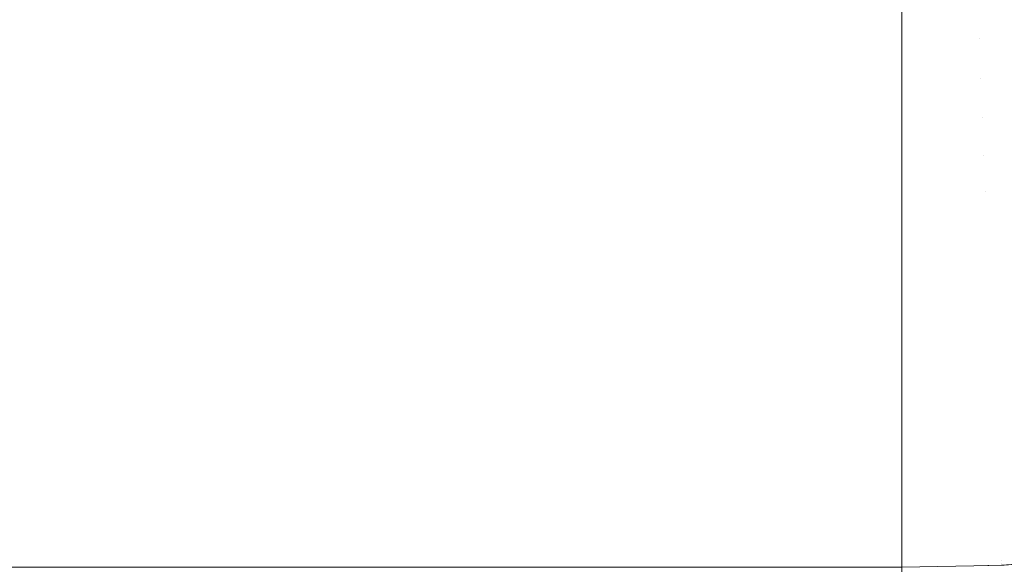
# Model space of a CAD drawing. Header units: centimetres. Extents: x -25.8 to 27.5, y 33.3 to 35.1.
# Tile 238 of 256: x 9.3318 to 9.4158, y 33.6401 to 33.6867. Entities that reach past the tile are written whole.
import ezdxf

# ---------------------------------------------------------------- set-up
doc = ezdxf.new("R2010")
doc.units = ezdxf.units.CM
doc.header["$LTSCALE"] = 2.54
doc.layers.add('Lucido design-1', color=7, linetype='Continuous')

# ---------------------------------------------------------------- blocks, each defined once
blk = doc.blocks.new('Gruppo-6-1')
at = {"color": 7, "linetype": 'Continuous', "lineweight": 9}
for points in [[(-25.69296, 35.040112, 330.586121), (-25.69296, 33.440112, 330.586121), (27.40704, 33.440112, 330.586121), (27.40704, 35.040112, 330.586121)], [(-25.69296, 35.040112, 306.619358), (-25.69296, 33.440112, 306.619358), (27.40704, 33.440112, 306.619358), (27.40704, 35.040112, 306.619358)]]:
    blk.add_3dface(points, dxfattribs=at)
for points, invisible_edges in [([(9.413474, 33.688648, 330.17178), (9.413624, 33.685129, 330.169557), (9.40704, 33.684989, 330.169557), (9.40704, 33.68769, 330.171261)], 11), ([(9.413474, 33.688648, 306.205017), (9.413624, 33.685129, 306.202794), (9.40704, 33.684989, 306.202794), (9.40704, 33.68769, 306.204498)], 11), ([(9.420195, 33.685548, 330.169557), (9.413624, 33.685129, 330.169557), (9.413474, 33.688648, 330.17178), (9.419897, 33.689058, 330.17178)], 15), ([(9.420195, 33.685548, 306.202794), (9.413624, 33.685129, 306.202794), (9.413474, 33.688648, 306.205017), (9.419897, 33.689058, 306.205017)], 15), ([(-7.69296, 33.684989, 330.169557), (-7.69296, 33.68769, 330.171261), (9.40704, 33.68769, 330.171261), (9.40704, 33.684989, 330.169557)], 10), ([(-7.69296, 33.684989, 306.202794), (-7.69296, 33.68769, 306.204498), (9.40704, 33.68769, 306.204498), (9.40704, 33.684989, 306.202794)], 10), ([(9.40704, 33.684989, 330.169557), (9.40704, 33.684124, 330.168959), (-7.69296, 33.684124, 330.168959), (-7.69296, 33.684989, 330.169557)], 10), ([(9.40704, 33.684989, 306.202794), (9.40704, 33.684124, 306.202196), (-7.69296, 33.684124, 306.202196), (-7.69296, 33.684989, 306.202794)], 10), ([(9.413624, 33.685129, 330.169557), (9.413769, 33.681707, 330.16719), (9.40704, 33.681564, 330.16719), (9.40704, 33.684124, 330.168959)], 11), ([(9.40704, 33.684124, 330.168959), (9.40704, 33.684989, 330.169557), (9.413624, 33.685129, 330.169557)], 10), ([(9.413624, 33.685129, 306.202794), (9.413769, 33.681707, 306.200427), (9.40704, 33.681564, 306.200427), (9.40704, 33.684124, 306.202196)], 11), ([(9.40704, 33.684124, 306.202196), (9.40704, 33.684989, 306.202794), (9.413624, 33.685129, 306.202794)], 10), ([(9.420486, 33.682136, 330.16719), (9.413769, 33.681707, 330.16719), (9.413624, 33.685129, 330.169557), (9.420195, 33.685548, 330.169557)], 15), ([(9.420486, 33.682136, 306.200427), (9.413769, 33.681707, 306.200427), (9.413624, 33.685129, 306.202794), (9.420195, 33.685548, 306.202794)], 15), ([(-7.69296, 33.681564, 330.16719), (-7.69296, 33.684124, 330.168959), (9.40704, 33.684124, 330.168959), (9.40704, 33.681564, 330.16719)], 10), ([(-7.69296, 33.681564, 306.200427), (-7.69296, 33.684124, 306.202196), (9.40704, 33.684124, 306.202196), (9.40704, 33.681564, 306.200427)], 10), ([(9.40704, 33.681564, 330.16719), (9.40704, 33.680659, 330.166507), (-7.69296, 33.680659, 330.166507), (-7.69296, 33.681564, 330.16719)], 10), ([(9.40704, 33.681564, 306.200427), (9.40704, 33.680659, 306.199744), (-7.69296, 33.680659, 306.199744), (-7.69296, 33.681564, 306.200427)], 10), ([(9.413769, 33.681707, 330.16719), (9.41391, 33.67839, 330.164686), (9.40704, 33.678245, 330.164686), (9.40704, 33.680659, 330.166507)], 11), ([(9.40704, 33.680659, 330.166507), (9.40704, 33.681564, 330.16719), (9.413769, 33.681707, 330.16719)], 10), ([(9.413769, 33.681707, 306.200427), (9.41391, 33.67839, 306.197923), (9.40704, 33.678245, 306.197923), (9.40704, 33.680659, 306.199744)], 11), ([(9.40704, 33.680659, 306.199744), (9.40704, 33.681564, 306.200427), (9.413769, 33.681707, 306.200427)], 10), ([(9.420767, 33.678828, 330.164686), (9.41391, 33.67839, 330.164686), (9.413769, 33.681707, 330.16719), (9.420486, 33.682136, 330.16719)], 15), ([(9.420767, 33.678828, 306.197923), (9.41391, 33.67839, 306.197923), (9.413769, 33.681707, 306.200427), (9.420486, 33.682136, 306.200427)], 15), ([(-7.69296, 33.678245, 330.164686), (-7.69296, 33.680659, 330.166507), (9.40704, 33.680659, 330.166507), (9.40704, 33.678245, 330.164686)], 10), ([(-7.69296, 33.678245, 306.197923), (-7.69296, 33.680659, 306.199744), (9.40704, 33.680659, 306.199744), (9.40704, 33.678245, 306.197923)], 10), ([(9.40704, 33.678245, 330.164686), (9.40704, 33.677301, 330.163911), (-7.69296, 33.677301, 330.163911), (-7.69296, 33.678245, 330.164686)], 10), ([(9.40704, 33.678245, 306.197923), (9.40704, 33.677301, 306.197148), (-7.69296, 33.677301, 306.197148), (-7.69296, 33.678245, 306.197923)], 10), ([(9.41391, 33.67839, 330.164686), (9.414046, 33.675183, 330.162048), (9.40704, 33.675034, 330.162048), (9.40704, 33.677301, 330.163911)], 11), ([(9.40704, 33.677301, 330.163911), (9.40704, 33.678245, 330.164686), (9.41391, 33.67839, 330.164686)], 10), ([(9.41391, 33.67839, 306.197923), (9.414046, 33.675183, 306.195285), (9.40704, 33.675034, 306.195285), (9.40704, 33.677301, 306.197148)], 11), ([(9.40704, 33.677301, 306.197148), (9.40704, 33.678245, 306.197923), (9.41391, 33.67839, 306.197923)], 10), ([(9.42104, 33.675629, 330.162048), (9.414046, 33.675183, 330.162048), (9.41391, 33.67839, 330.164686), (9.420767, 33.678828, 330.164686)], 15), ([(9.42104, 33.675629, 306.195285), (9.414046, 33.675183, 306.195285), (9.41391, 33.67839, 306.197923), (9.420767, 33.678828, 306.197923)], 15), ([(-7.69296, 33.675034, 330.162048), (-7.69296, 33.677301, 330.163911), (9.40704, 33.677301, 330.163911), (9.40704, 33.675034, 330.162048)], 10), ([(-7.69296, 33.675034, 306.195285), (-7.69296, 33.677301, 306.197148), (9.40704, 33.677301, 306.197148), (9.40704, 33.675034, 306.195285)], 10), ([(9.40704, 33.675034, 330.162048), (9.40704, 33.674057, 330.161175), (-7.69296, 33.674057, 330.161175), (-7.69296, 33.675034, 330.162048)], 10), ([(9.40704, 33.675034, 306.195285), (9.40704, 33.674057, 306.194412), (-7.69296, 33.674057, 306.194412), (-7.69296, 33.675034, 306.195285)], 10), ([(9.414046, 33.675183, 330.162048), (9.414177, 33.672091, 330.159282), (9.40704, 33.671939, 330.159282), (9.40704, 33.674057, 330.161175)], 11), ([(9.40704, 33.674057, 330.161175), (9.40704, 33.675034, 330.162048), (9.414046, 33.675183, 330.162048)], 10), ([(9.414046, 33.675183, 306.195285), (9.414177, 33.672091, 306.192519), (9.40704, 33.671939, 306.192519), (9.40704, 33.674057, 306.194412)], 11), ([(9.40704, 33.674057, 306.194412), (9.40704, 33.675034, 306.195285), (9.414046, 33.675183, 306.195285)], 10), ([(9.421302, 33.672545, 330.159282), (9.414177, 33.672091, 330.159282), (9.414046, 33.675183, 330.162048), (9.42104, 33.675629, 330.162048)], 15), ([(9.421302, 33.672545, 306.192519), (9.414177, 33.672091, 306.192519), (9.414046, 33.675183, 306.195285), (9.42104, 33.675629, 306.195285)], 15), ([(-7.69296, 33.671939, 330.159282), (-7.69296, 33.674057, 330.161175), (9.40704, 33.674057, 330.161175), (9.40704, 33.671939, 330.159282)], 10), ([(-7.69296, 33.671939, 306.192519), (-7.69296, 33.674057, 306.194412), (9.40704, 33.674057, 306.194412), (9.40704, 33.671939, 306.192519)], 10), ([(9.421517, 33.670016, 330.156832), (9.414285, 33.669555, 330.156832), (9.414177, 33.672091, 330.159282), (9.421302, 33.672545, 330.159282)], 15), ([(9.421517, 33.670016, 306.190069), (9.414285, 33.669555, 306.190069), (9.414177, 33.672091, 306.192519), (9.421302, 33.672545, 306.192519)], 15), ([(9.40704, 33.671939, 330.159282), (9.40704, 33.670928, 330.158306), (-7.69296, 33.670928, 330.158306), (-7.69296, 33.671939, 330.159282)], 10), ([(9.40704, 33.671939, 306.192519), (9.40704, 33.670928, 306.191543), (-7.69296, 33.670928, 306.191543), (-7.69296, 33.671939, 306.192519)], 10), ([(9.414177, 33.672091, 330.159282), (9.414285, 33.669555, 330.156832), (9.40704, 33.669401, 330.156832), (9.40704, 33.670928, 330.158306)], 11), ([(9.40704, 33.670928, 330.158306), (9.40704, 33.671939, 330.159282), (9.414177, 33.672091, 330.159282)], 10), ([(9.414177, 33.672091, 306.192519), (9.414285, 33.669555, 306.190069), (9.40704, 33.669401, 306.190069), (9.40704, 33.670928, 306.191543)], 11), ([(9.40704, 33.670928, 306.191543), (9.40704, 33.671939, 306.192519), (9.414177, 33.672091, 306.192519)], 10), ([(-7.69296, 33.669401, 330.156832), (-7.69296, 33.670928, 330.158306), (9.40704, 33.670928, 330.158306), (9.40704, 33.669401, 330.156832)], 10), ([(-7.69296, 33.669401, 306.190069), (-7.69296, 33.670928, 306.191543), (9.40704, 33.670928, 306.191543), (9.40704, 33.669401, 306.190069)], 10), ([(9.421761, 33.667158, 330.153842), (9.414407, 33.666689, 330.153842), (9.414285, 33.669555, 330.156832), (9.421517, 33.670016, 330.156832)], 15), ([(9.421761, 33.667158, 306.187079), (9.414407, 33.666689, 306.187079), (9.414285, 33.669555, 306.190069), (9.421517, 33.670016, 306.190069)], 15), ([(9.40704, 33.669401, 330.156832), (9.40704, 33.667932, 330.1553), (-7.69296, 33.667932, 330.1553), (-7.69296, 33.669401, 330.156832)], 10), ([(9.40704, 33.669401, 306.190069), (9.40704, 33.667932, 306.188537), (-7.69296, 33.667932, 306.188537), (-7.69296, 33.669401, 306.190069)], 10), ([(9.40704, 33.667932, 330.1553), (9.40704, 33.669401, 330.156832), (9.414285, 33.669555, 330.156832), (9.414407, 33.666689, 330.153842)], 14), ([(9.40704, 33.667932, 306.188537), (9.40704, 33.669401, 306.190069), (9.414285, 33.669555, 306.190069), (9.414407, 33.666689, 306.187079)], 14), ([(-7.69296, 33.666532, 330.153842), (-7.69296, 33.667932, 330.1553), (9.40704, 33.667932, 330.1553), (9.40704, 33.666532, 330.153842)], 10), ([(-7.69296, 33.666532, 306.187079), (-7.69296, 33.667932, 306.188537), (9.40704, 33.667932, 306.188537), (9.40704, 33.666532, 306.187079)], 10), ([(9.414407, 33.666689, 330.153842), (9.40704, 33.666532, 330.153842), (9.40704, 33.667932, 330.1553)], 9), ([(9.414407, 33.666689, 306.187079), (9.40704, 33.666532, 306.187079), (9.40704, 33.667932, 306.188537)], 9), ([(9.40704, 33.666532, 330.153842), (9.40704, 33.665061, 330.152175), (-7.69296, 33.665061, 330.152175), (-7.69296, 33.666532, 330.153842)], 10), ([(9.40704, 33.666532, 306.187079), (9.40704, 33.665061, 306.185412), (-7.69296, 33.665061, 306.185412), (-7.69296, 33.666532, 306.187079)], 10), ([(9.40704, 33.665061, 330.152175), (9.40704, 33.666532, 330.153842), (9.414407, 33.666689, 330.153842), (9.414523, 33.66395, 330.150737)], 14), ([(9.40704, 33.665061, 306.185412), (9.40704, 33.666532, 306.187079), (9.414407, 33.666689, 306.187079), (9.414523, 33.66395, 306.183974)], 14), ([(9.421993, 33.664427, 330.150737), (9.414523, 33.66395, 330.150737), (9.414407, 33.666689, 330.153842), (9.421761, 33.667158, 330.153842)], 15), ([(9.421993, 33.664427, 306.183974), (9.414523, 33.66395, 306.183974), (9.414407, 33.666689, 306.187079), (9.421761, 33.667158, 306.187079)], 15), ([(-7.69296, 33.663792, 330.150737), (-7.69296, 33.665061, 330.152175), (9.40704, 33.665061, 330.152175), (9.40704, 33.663792, 330.150737)], 10), ([(-7.69296, 33.663792, 306.183974), (-7.69296, 33.665061, 306.185412), (9.40704, 33.665061, 306.185412), (9.40704, 33.663792, 306.183974)], 10), ([(9.414523, 33.66395, 330.150737), (9.40704, 33.663792, 330.150737), (9.40704, 33.665061, 330.152175)], 9), ([(9.414523, 33.66395, 306.183974), (9.40704, 33.663792, 306.183974), (9.40704, 33.665061, 306.185412)], 9), ([(9.40704, 33.662325, 330.14893), (9.40704, 33.663792, 330.150737), (9.414523, 33.66395, 330.150737), (9.414634, 33.661345, 330.147525)], 14), ([(9.40704, 33.662325, 306.182167), (9.40704, 33.663792, 306.183974), (9.414523, 33.66395, 306.183974), (9.414634, 33.661345, 306.180762)], 14), ([(9.422214, 33.661828, 330.147525), (9.414634, 33.661345, 330.147525), (9.414523, 33.66395, 330.150737), (9.421993, 33.664427, 330.150737)], 15), ([(9.422214, 33.661828, 306.180762), (9.414634, 33.661345, 306.180762), (9.414523, 33.66395, 306.183974), (9.421993, 33.664427, 306.183974)], 15), ([(9.40704, 33.663792, 330.150737), (9.40704, 33.662325, 330.14893), (-7.69296, 33.662325, 330.14893), (-7.69296, 33.663792, 330.150737)], 10), ([(9.40704, 33.663792, 306.183974), (9.40704, 33.662325, 306.182167), (-7.69296, 33.662325, 306.182167), (-7.69296, 33.663792, 306.183974)], 10), ([(-7.69296, 33.661184, 330.147525), (-7.69296, 33.662325, 330.14893), (9.40704, 33.662325, 330.14893), (9.40704, 33.661184, 330.147525)], 10), ([(-7.69296, 33.661184, 306.180762), (-7.69296, 33.662325, 306.182167), (9.40704, 33.662325, 306.182167), (9.40704, 33.661184, 306.180762)], 10), ([(9.414634, 33.661345, 330.147525), (9.40704, 33.661184, 330.147525), (9.40704, 33.662325, 330.14893)], 9), ([(9.414634, 33.661345, 306.180762), (9.40704, 33.661184, 306.180762), (9.40704, 33.662325, 306.182167)], 9), ([(9.422424, 33.659367, 330.14421), (9.414739, 33.658877, 330.14421), (9.414634, 33.661345, 330.147525), (9.422214, 33.661828, 330.147525)], 15), ([(9.422424, 33.659367, 306.177447), (9.414739, 33.658877, 306.177447), (9.414634, 33.661345, 306.180762), (9.422214, 33.661828, 306.180762)], 15), ([(9.40704, 33.661184, 330.147525), (9.40704, 33.659729, 330.145572), (-7.69296, 33.659729, 330.145572), (-7.69296, 33.661184, 330.147525)], 10), ([(9.40704, 33.661184, 306.180762), (9.40704, 33.659729, 306.178809), (-7.69296, 33.659729, 306.178809), (-7.69296, 33.661184, 306.180762)], 10), ([(9.40704, 33.659729, 330.145572), (9.40704, 33.661184, 330.147525), (9.414634, 33.661345, 330.147525), (9.414739, 33.658877, 330.14421)], 14), ([(9.40704, 33.659729, 306.178809), (9.40704, 33.661184, 306.180762), (9.414634, 33.661345, 306.180762), (9.414739, 33.658877, 306.177447)], 14), ([(-7.69296, 33.658713, 330.14421), (-7.69296, 33.659729, 330.145572), (9.40704, 33.659729, 330.145572), (9.40704, 33.658713, 330.14421)], 10), ([(-7.69296, 33.658713, 306.177447), (-7.69296, 33.659729, 306.178809), (9.40704, 33.659729, 306.178809), (9.40704, 33.658713, 306.177447)], 10), ([(9.414739, 33.658877, 330.14421), (9.40704, 33.658713, 330.14421), (9.40704, 33.659729, 330.145572)], 9), ([(9.414739, 33.658877, 306.177447), (9.40704, 33.658713, 306.177447), (9.40704, 33.659729, 306.178809)], 9), ([(9.422621, 33.657046, 330.140799), (9.414838, 33.65655, 330.140799), (9.414739, 33.658877, 330.14421), (9.422424, 33.659367, 330.14421)], 15), ([(9.422621, 33.657046, 306.174036), (9.414838, 33.65655, 306.174036), (9.414739, 33.658877, 306.177447), (9.422424, 33.659367, 306.177447)], 15), ([(9.40704, 33.658713, 330.14421), (9.40704, 33.657278, 330.142108), (-7.69296, 33.657278, 330.142108), (-7.69296, 33.658713, 330.14421)], 10), ([(9.40704, 33.658713, 306.177447), (9.40704, 33.657278, 306.175345), (-7.69296, 33.657278, 306.175345), (-7.69296, 33.658713, 306.177447)], 10), ([(9.40704, 33.657278, 330.142108), (9.40704, 33.658713, 330.14421), (9.414739, 33.658877, 330.14421), (9.414838, 33.65655, 330.140799)], 14), ([(9.40704, 33.657278, 306.175345), (9.40704, 33.658713, 306.177447), (9.414739, 33.658877, 306.177447), (9.414838, 33.65655, 306.174036)], 14), ([(-7.69296, 33.656384, 330.140799), (-7.69296, 33.657278, 330.142108), (9.40704, 33.657278, 330.142108), (9.40704, 33.656384, 330.140799)], 10), ([(-7.69296, 33.656384, 306.174036), (-7.69296, 33.657278, 306.175345), (9.40704, 33.657278, 306.175345), (9.40704, 33.656384, 306.174036)], 10), ([(9.414838, 33.65655, 330.140799), (9.40704, 33.656384, 330.140799), (9.40704, 33.657278, 330.142108)], 9), ([(9.414838, 33.65655, 306.174036), (9.40704, 33.656384, 306.174036), (9.40704, 33.657278, 306.175345)], 9), ([(9.40704, 33.656384, 330.140799), (9.40704, 33.654976, 330.138542), (-7.69296, 33.654976, 330.138542), (-7.69296, 33.656384, 330.140799)], 10), ([(9.40704, 33.656384, 306.174036), (9.40704, 33.654976, 306.171779), (-7.69296, 33.654976, 306.171779), (-7.69296, 33.656384, 306.174036)], 10), ([(9.40704, 33.654976, 330.138542), (9.40704, 33.656384, 330.140799), (9.414838, 33.65655, 330.140799), (9.41493, 33.654367, 330.137298)], 14), ([(9.40704, 33.654976, 306.171779), (9.40704, 33.656384, 306.174036), (9.414838, 33.65655, 306.174036), (9.41493, 33.654367, 306.170535)], 14), ([(9.422807, 33.654869, 330.137298), (9.41493, 33.654367, 330.137298), (9.414838, 33.65655, 330.140799), (9.422621, 33.657046, 330.140799)], 15), ([(9.422807, 33.654869, 306.170535), (9.41493, 33.654367, 306.170535), (9.414838, 33.65655, 306.174036), (9.422621, 33.657046, 306.174036)], 15), ([(-7.69296, 33.654199, 330.137298), (-7.69296, 33.654976, 330.138542), (9.40704, 33.654976, 330.138542), (9.40704, 33.654199, 330.137298)], 10), ([(-7.69296, 33.654199, 306.170535), (-7.69296, 33.654976, 306.171779), (9.40704, 33.654976, 306.171779), (9.40704, 33.654199, 306.170535)], 10), ([(9.41493, 33.654367, 330.137298), (9.40704, 33.654199, 330.137298), (9.40704, 33.654976, 330.138542)], 9), ([(9.41493, 33.654367, 306.170535), (9.40704, 33.654199, 306.170535), (9.40704, 33.654976, 306.171779)], 9), ([(9.422979, 33.65284, 330.133712), (9.415017, 33.652332, 330.133712), (9.41493, 33.654367, 330.137298), (9.422807, 33.654869, 330.137298)], 15), ([(9.422979, 33.65284, 306.166949), (9.415017, 33.652332, 306.166949), (9.41493, 33.654367, 306.170535), (9.422807, 33.654869, 306.170535)], 15), ([(9.40704, 33.654199, 330.137298), (9.40704, 33.652827, 330.134882), (-7.69296, 33.652827, 330.134882), (-7.69296, 33.654199, 330.137298)], 10), ([(9.40704, 33.654199, 306.170535), (9.40704, 33.652827, 306.168119), (-7.69296, 33.652827, 306.168119), (-7.69296, 33.654199, 306.170535)], 10), ([(9.40704, 33.652827, 330.134882), (9.40704, 33.654199, 330.137298), (9.41493, 33.654367, 330.137298), (9.415017, 33.652332, 330.133712)], 14), ([(9.40704, 33.652827, 306.168119), (9.40704, 33.654199, 306.170535), (9.41493, 33.654367, 306.170535), (9.415017, 33.652332, 306.166949)], 14), ([(-7.69296, 33.652163, 330.133712), (-7.69296, 33.652827, 330.134882), (9.40704, 33.652827, 330.134882), (9.40704, 33.652163, 330.133712)], 10), ([(-7.69296, 33.652163, 306.166949), (-7.69296, 33.652827, 306.168119), (9.40704, 33.652827, 306.168119), (9.40704, 33.652163, 306.166949)], 10), ([(9.415017, 33.652332, 330.133712), (9.40704, 33.652163, 330.133712), (9.40704, 33.652827, 330.134882)], 9), ([(9.415017, 33.652332, 306.166949), (9.40704, 33.652163, 306.166949), (9.40704, 33.652827, 306.168119)], 9), ([(9.40704, 33.650835, 330.131134), (9.40704, 33.652163, 330.133712), (9.415017, 33.652332, 330.133712), (9.415097, 33.650448, 330.130049)], 14), ([(9.40704, 33.650835, 306.164371), (9.40704, 33.652163, 306.166949), (9.415017, 33.652332, 306.166949), (9.415097, 33.650448, 306.163286)], 14), ([(9.423139, 33.650961, 330.130049), (9.415097, 33.650448, 330.130049), (9.415017, 33.652332, 330.133712), (9.422979, 33.65284, 330.133712)], 15), ([(9.423139, 33.650961, 306.163286), (9.415097, 33.650448, 306.163286), (9.415017, 33.652332, 306.166949), (9.422979, 33.65284, 306.166949)], 15), ([(9.40704, 33.652163, 330.133712), (9.40704, 33.650835, 330.131134), (-7.69296, 33.650835, 330.131134), (-7.69296, 33.652163, 330.133712)], 10), ([(9.40704, 33.652163, 306.166949), (9.40704, 33.650835, 306.164371), (-7.69296, 33.650835, 306.164371), (-7.69296, 33.652163, 306.166949)], 10), ([(-7.69296, 33.650277, 330.130049), (-7.69296, 33.650835, 330.131134), (9.40704, 33.650835, 330.131134), (9.40704, 33.650277, 330.130049)], 10), ([(-7.69296, 33.650277, 306.163286), (-7.69296, 33.650835, 306.164371), (9.40704, 33.650835, 306.164371), (9.40704, 33.650277, 306.163286)], 10), ([(9.415097, 33.650448, 330.130049), (9.40704, 33.650277, 330.130049), (9.40704, 33.650835, 330.131134)], 9), ([(9.415097, 33.650448, 306.163286), (9.40704, 33.650277, 306.163286), (9.40704, 33.650835, 306.164371)], 9), ([(9.423286, 33.649235, 330.126315), (9.41517, 33.648718, 330.126315), (9.415097, 33.650448, 330.130049), (9.423139, 33.650961, 330.130049)], 15), ([(9.423286, 33.649235, 306.159552), (9.41517, 33.648718, 306.159552), (9.415097, 33.650448, 306.163286), (9.423139, 33.650961, 306.163286)], 15), ([(9.40704, 33.650277, 330.130049), (9.40704, 33.649004, 330.127305), (-7.69296, 33.649004, 330.127305), (-7.69296, 33.650277, 330.130049)], 10), ([(9.40704, 33.650277, 306.163286), (9.40704, 33.649004, 306.160542), (-7.69296, 33.649004, 306.160542), (-7.69296, 33.650277, 306.163286)], 10), ([(9.40704, 33.649004, 330.127305), (9.40704, 33.650277, 330.130049), (9.415097, 33.650448, 330.130049), (9.41517, 33.648718, 330.126315)], 14), ([(9.40704, 33.649004, 306.160542), (9.40704, 33.650277, 306.163286), (9.415097, 33.650448, 306.163286), (9.41517, 33.648718, 306.159552)], 14), ([(-7.69296, 33.648545, 330.126315), (-7.69296, 33.649004, 330.127305), (9.40704, 33.649004, 330.127305), (9.40704, 33.648545, 330.126315)], 10), ([(-7.69296, 33.648545, 306.159552), (-7.69296, 33.649004, 306.160542), (9.40704, 33.649004, 306.160542), (9.40704, 33.648545, 306.159552)], 10), ([(9.41517, 33.648718, 330.126315), (9.40704, 33.648545, 330.126315), (9.40704, 33.649004, 330.127305)], 9), ([(9.41517, 33.648718, 306.159552), (9.40704, 33.648545, 306.159552), (9.40704, 33.649004, 306.160542)], 9), ([(9.42342, 33.647666, 330.122516), (9.415237, 33.647144, 330.122516), (9.41517, 33.648718, 330.126315), (9.423286, 33.649235, 330.126315)], 15), ([(9.42342, 33.647666, 306.155753), (9.415237, 33.647144, 306.155753), (9.41517, 33.648718, 306.159552), (9.423286, 33.649235, 306.159552)], 15), ([(9.40704, 33.648545, 330.126315), (9.40704, 33.647337, 330.123401), (-7.69296, 33.647337, 330.123401), (-7.69296, 33.648545, 330.126315)], 10), ([(9.40704, 33.648545, 306.159552), (9.40704, 33.647337, 306.156638), (-7.69296, 33.647337, 306.156638), (-7.69296, 33.648545, 306.159552)], 10), ([(9.40704, 33.647337, 330.123401), (9.40704, 33.648545, 330.126315), (9.41517, 33.648718, 330.126315), (9.415237, 33.647144, 330.122516)], 14), ([(9.40704, 33.647337, 306.156638), (9.40704, 33.648545, 306.159552), (9.41517, 33.648718, 306.159552), (9.415237, 33.647144, 306.155753)], 14), ([(-7.69296, 33.64697, 330.122516), (-7.69296, 33.647337, 330.123401), (9.40704, 33.647337, 330.123401), (9.40704, 33.64697, 330.122516)], 10), ([(-7.69296, 33.64697, 306.155753), (-7.69296, 33.647337, 306.156638), (9.40704, 33.647337, 306.156638), (9.40704, 33.64697, 306.155753)], 10), ([(9.415237, 33.647144, 330.122516), (9.40704, 33.64697, 330.122516), (9.40704, 33.647337, 330.123401)], 9), ([(9.415237, 33.647144, 306.155753), (9.40704, 33.64697, 306.155753), (9.40704, 33.647337, 306.156638)], 9), ([(9.40704, 33.645837, 330.119431), (9.40704, 33.64697, 330.122516), (9.415237, 33.647144, 330.122516), (9.415297, 33.645729, 330.118658)], 14), ([(9.40704, 33.645837, 306.152668), (9.40704, 33.64697, 306.155753), (9.415237, 33.647144, 306.155753), (9.415297, 33.645729, 306.151895)], 14), ([(9.42354, 33.646254, 330.118658), (9.415297, 33.645729, 330.118658), (9.415237, 33.647144, 330.122516), (9.42342, 33.647666, 330.122516)], 15), ([(9.42354, 33.646254, 306.151895), (9.415297, 33.645729, 306.151895), (9.415237, 33.647144, 306.155753), (9.42342, 33.647666, 306.155753)], 15), ([(9.40704, 33.64697, 330.122516), (9.40704, 33.645837, 330.119431), (-7.69296, 33.645837, 330.119431), (-7.69296, 33.64697, 330.122516)], 10), ([(9.40704, 33.64697, 306.155753), (9.40704, 33.645837, 306.152668), (-7.69296, 33.645837, 306.152668), (-7.69296, 33.64697, 306.155753)], 10), ([(-7.69296, 33.645553, 330.118658), (-7.69296, 33.645837, 330.119431), (9.40704, 33.645837, 330.119431), (9.40704, 33.645553, 330.118658)], 10), ([(-7.69296, 33.645553, 306.151895), (-7.69296, 33.645837, 306.152668), (9.40704, 33.645837, 306.152668), (9.40704, 33.645553, 306.151895)], 10), ([(9.40704, 33.645553, 330.118658), (9.40704, 33.644506, 330.1154), (-7.69296, 33.644506, 330.1154), (-7.69296, 33.645553, 330.118658)], 10), ([(9.40704, 33.645553, 306.151895), (9.40704, 33.644506, 306.148637), (-7.69296, 33.644506, 306.148637), (-7.69296, 33.645553, 306.151895)], 10), ([(9.415297, 33.645729, 330.118658), (9.40704, 33.645553, 330.118658), (9.40704, 33.645837, 330.119431)], 9), ([(9.415297, 33.645729, 306.151895), (9.40704, 33.645553, 306.151895), (9.40704, 33.645837, 306.152668)], 9), ([(9.40704, 33.644506, 330.1154), (9.40704, 33.645553, 330.118658), (9.415297, 33.645729, 330.118658), (9.415351, 33.644474, 330.11475)], 14), ([(9.40704, 33.644506, 306.148637), (9.40704, 33.645553, 306.151895), (9.415297, 33.645729, 306.151895), (9.415351, 33.644474, 306.147987)], 14), ([(9.423646, 33.645003, 330.11475), (9.415351, 33.644474, 330.11475), (9.415297, 33.645729, 330.118658), (9.42354, 33.646254, 330.118658)], 15), ([(9.423646, 33.645003, 306.147987), (9.415351, 33.644474, 306.147987), (9.415297, 33.645729, 306.151895), (9.42354, 33.646254, 306.151895)], 15), ([(9.423739, 33.643913, 330.110796), (9.415397, 33.643381, 330.110796), (9.415351, 33.644474, 330.11475), (9.423646, 33.645003, 330.11475)], 15), ([(9.423739, 33.643913, 306.144033), (9.415397, 33.643381, 306.144033), (9.415351, 33.644474, 306.147987), (9.423646, 33.645003, 306.147987)], 15), ([(-7.69296, 33.644297, 330.11475), (-7.69296, 33.644506, 330.1154), (9.40704, 33.644506, 330.1154), (9.40704, 33.644297, 330.11475)], 10), ([(-7.69296, 33.644297, 306.147987), (-7.69296, 33.644506, 306.148637), (9.40704, 33.644506, 306.148637), (9.40704, 33.644297, 306.147987)], 10), ([(9.40704, 33.644297, 330.11475), (9.40704, 33.643348, 330.111317), (-7.69296, 33.643348, 330.111317), (-7.69296, 33.644297, 330.11475)], 10), ([(9.40704, 33.644297, 306.147987), (9.40704, 33.643348, 306.144554), (-7.69296, 33.643348, 306.144554), (-7.69296, 33.644297, 306.147987)], 10), ([(9.415351, 33.644474, 330.11475), (9.40704, 33.644297, 330.11475), (9.40704, 33.644506, 330.1154)], 9), ([(9.415351, 33.644474, 306.147987), (9.40704, 33.644297, 306.147987), (9.40704, 33.644506, 306.148637)], 9), ([(9.40704, 33.643348, 330.111317), (9.40704, 33.644297, 330.11475), (9.415351, 33.644474, 330.11475), (9.415397, 33.643381, 330.110796)], 14), ([(9.40704, 33.643348, 306.144554), (9.40704, 33.644297, 306.147987), (9.415351, 33.644474, 306.147987), (9.415397, 33.643381, 306.144033)], 14), ([(9.423818, 33.642987, 330.106805), (9.415436, 33.642453, 330.106805), (9.415397, 33.643381, 330.110796), (9.423739, 33.643913, 330.110796)], 15), ([(9.423818, 33.642987, 306.140042), (9.415436, 33.642453, 306.140042), (9.415397, 33.643381, 306.144033), (9.423739, 33.643913, 306.144033)], 15), ([(-7.69296, 33.643204, 330.110796), (-7.69296, 33.643348, 330.111317), (9.40704, 33.643348, 330.111317), (9.40704, 33.643204, 330.110796)], 10), ([(-7.69296, 33.643204, 306.144033), (-7.69296, 33.643348, 306.144554), (9.40704, 33.643348, 306.144554), (9.40704, 33.643204, 306.144033)], 10), ([(9.40704, 33.643204, 330.110796), (9.40704, 33.642364, 330.107188), (-7.69296, 33.642364, 330.107188), (-7.69296, 33.643204, 330.110796)], 10), ([(9.40704, 33.643204, 306.144033), (9.40704, 33.642364, 306.140425), (-7.69296, 33.642364, 306.140425), (-7.69296, 33.643204, 306.144033)], 10), ([(9.415397, 33.643381, 330.110796), (9.40704, 33.643204, 330.110796), (9.40704, 33.643348, 330.111317)], 9), ([(9.40704, 33.642364, 330.107188), (9.40704, 33.643204, 330.110796), (9.415397, 33.643381, 330.110796), (9.415436, 33.642453, 330.106805)], 14), ([(9.415397, 33.643381, 306.144033), (9.40704, 33.643204, 306.144033), (9.40704, 33.643348, 306.144554)], 9), ([(9.40704, 33.642364, 306.140425), (9.40704, 33.643204, 306.144033), (9.415397, 33.643381, 306.144033), (9.415436, 33.642453, 306.140042)], 14), ([(9.423883, 33.642225, 330.102782), (9.415469, 33.641689, 330.102782), (9.415436, 33.642453, 330.106805), (9.423818, 33.642987, 330.106805)], 15), ([(9.423883, 33.642225, 306.136019), (9.415469, 33.641689, 306.136019), (9.415436, 33.642453, 306.140042), (9.423818, 33.642987, 306.140042)], 15), ([(-7.69296, 33.642274, 330.106805), (-7.69296, 33.642364, 330.107188), (9.40704, 33.642364, 330.107188), (9.40704, 33.642274, 330.106805)], 10), ([(-7.69296, 33.642274, 306.140042), (-7.69296, 33.642364, 306.140425), (9.40704, 33.642364, 306.140425), (9.40704, 33.642274, 306.140042)], 10), ([(9.40704, 33.642274, 330.106805), (9.40704, 33.641555, 330.103021), (-7.69296, 33.641555, 330.103021), (-7.69296, 33.642274, 330.106805)], 10), ([(9.40704, 33.642274, 306.140042), (9.40704, 33.641555, 306.136258), (-7.69296, 33.641555, 306.136258), (-7.69296, 33.642274, 306.140042)], 10), ([(9.415436, 33.642453, 330.106805), (9.40704, 33.642274, 330.106805), (9.40704, 33.642364, 330.107188)], 9), ([(9.40704, 33.641555, 330.103021), (9.40704, 33.642274, 330.106805), (9.415436, 33.642453, 330.106805), (9.415469, 33.641689, 330.102782)], 14), ([(9.415436, 33.642453, 306.140042), (9.40704, 33.642274, 306.140042), (9.40704, 33.642364, 306.140425)], 9), ([(9.40704, 33.641555, 306.136258), (9.40704, 33.642274, 306.140042), (9.415436, 33.642453, 306.140042), (9.415469, 33.641689, 306.136019)], 14), ([(9.423933, 33.641628, 330.098735), (9.415494, 33.64109, 330.098735), (9.415469, 33.641689, 330.102782), (9.423883, 33.642225, 330.102782)], 15), ([(9.423933, 33.641628, 306.131972), (9.415494, 33.64109, 306.131972), (9.415469, 33.641689, 306.136019), (9.423883, 33.642225, 306.136019)], 15), ([(-7.69296, 33.64151, 330.102782), (-7.69296, 33.641555, 330.103021), (9.40704, 33.641555, 330.103021), (9.40704, 33.64151, 330.102782)], 10), ([(-7.69296, 33.64151, 306.136019), (-7.69296, 33.641555, 306.136258), (9.40704, 33.641555, 306.136258), (9.40704, 33.64151, 306.136019)], 10), ([(9.40704, 33.64151, 330.102782), (9.40704, 33.640924, 330.098823), (-7.69296, 33.640924, 330.098823), (-7.69296, 33.64151, 330.102782)], 10), ([(9.40704, 33.64151, 306.136019), (9.40704, 33.640924, 306.13206), (-7.69296, 33.640924, 306.13206), (-7.69296, 33.64151, 306.136019)], 10), ([(9.415469, 33.641689, 330.102782), (9.40704, 33.64151, 330.102782), (9.40704, 33.641555, 330.103021)], 9), ([(9.40704, 33.640924, 330.098823), (9.40704, 33.64151, 330.102782), (9.415469, 33.641689, 330.102782), (9.415494, 33.64109, 330.098735)], 14), ([(9.415469, 33.641689, 306.136019), (9.40704, 33.64151, 306.136019), (9.40704, 33.641555, 306.136258)], 9), ([(9.40704, 33.640924, 306.13206), (9.40704, 33.64151, 306.136019), (9.415469, 33.641689, 306.136019), (9.415494, 33.64109, 306.131972)], 14), ([(9.42397, 33.641197, 330.094671), (9.415513, 33.640658, 330.094671), (9.415494, 33.64109, 330.098735), (9.423933, 33.641628, 330.098735)], 15), ([(9.42397, 33.641197, 306.127908), (9.415513, 33.640658, 306.127908), (9.415494, 33.64109, 306.131972), (9.423933, 33.641628, 306.131972)], 15), ([(-7.69296, 33.640911, 330.098735), (-7.69296, 33.640924, 330.098823), (9.40704, 33.640924, 330.098823), (9.40704, 33.640911, 330.098735)], 10), ([(-7.69296, 33.640911, 306.131972), (-7.69296, 33.640924, 306.13206), (9.40704, 33.640924, 306.13206), (9.40704, 33.640911, 306.131972)], 10), ([(9.40704, 33.640911, 330.098735), (9.40704, 33.640478, 330.094671), (-7.69296, 33.640478, 330.094671), (-7.69296, 33.640911, 330.098735)], 10), ([(-7.69296, 33.640478, 306.127908), (-7.69296, 33.640911, 306.131972), (9.40704, 33.640911, 306.131972), (9.40704, 33.640478, 306.127908)], 10), ([(9.40704, 33.640478, 330.094671), (9.40704, 33.640474, 330.094602), (-7.69296, 33.640474, 330.094602), (-7.69296, 33.640478, 330.094671)], 10), ([(9.40704, 33.640478, 306.127908), (9.40704, 33.640474, 306.127839), (-7.69296, 33.640474, 306.127839), (-7.69296, 33.640478, 306.127908)], 10), ([(-7.69296, 33.640212, 330.090596), (-7.69296, 33.640474, 330.094602), (9.40704, 33.640474, 330.094602), (9.40704, 33.640212, 330.090596)], 10), ([(-7.69296, 33.640212, 306.123833), (-7.69296, 33.640474, 306.127839), (9.40704, 33.640474, 306.127839), (9.40704, 33.640212, 306.123833)], 10), ([(9.415494, 33.64109, 330.098735), (9.40704, 33.640911, 330.098735), (9.40704, 33.640924, 330.098823)], 9), ([(9.415513, 33.640658, 330.094671), (9.40704, 33.640478, 330.094671), (9.40704, 33.640911, 330.098735), (9.415494, 33.64109, 330.098735)], 13), ([(9.415494, 33.64109, 306.131972), (9.40704, 33.640911, 306.131972), (9.40704, 33.640924, 306.13206)], 9), ([(9.415513, 33.640658, 306.127908), (9.40704, 33.640478, 306.127908), (9.40704, 33.640911, 306.131972), (9.415494, 33.64109, 306.131972)], 13), ([(9.415513, 33.640658, 330.094671), (9.415524, 33.640392, 330.090596), (9.40704, 33.640212, 330.090596), (9.40704, 33.640474, 330.094602)], 11), ([(9.40704, 33.640474, 330.094602), (9.40704, 33.640478, 330.094671), (9.415513, 33.640658, 330.094671)], 10), ([(9.415513, 33.640658, 306.127908), (9.415524, 33.640392, 306.123833), (9.40704, 33.640212, 306.123833), (9.40704, 33.640474, 306.127839)], 11), ([(9.40704, 33.640474, 306.127839), (9.40704, 33.640478, 306.127908), (9.415513, 33.640658, 306.127908)], 10), ([(9.423993, 33.640932, 330.090596), (9.415524, 33.640392, 330.090596), (9.415513, 33.640658, 330.094671), (9.42397, 33.641197, 330.094671)], 15), ([(9.423993, 33.640932, 306.123833), (9.415524, 33.640392, 306.123833), (9.415513, 33.640658, 306.127908), (9.42397, 33.641197, 306.127908)], 15), ([(9.424001, 33.640834, 330.086667), (9.415528, 33.640294, 330.086667), (9.415524, 33.640392, 330.090596), (9.423993, 33.640932, 330.090596)], 15), ([(9.424001, 33.640834, 306.119903), (9.415528, 33.640294, 306.119903), (9.415524, 33.640392, 306.123833), (9.423993, 33.640932, 306.123833)], 15), ([(9.421478, 33.640672, 330.086121), (9.415528, 33.640292, 330.086121), (9.415528, 33.640294, 330.086667), (9.424001, 33.640834, 330.086667)], 14), ([(9.421478, 33.640672, 306.119358), (9.415528, 33.640292, 306.119358), (9.415528, 33.640294, 306.119903), (9.424001, 33.640834, 306.119903)], 14), ([(9.424003, 33.640813, 305.917386), (9.415529, 33.640273, 305.917386), (9.415528, 33.640292, 305.919358), (9.421478, 33.640672, 305.919358)], 11), ([(9.415528, 33.640292, 330.086121), (9.421478, 33.640672, 330.086121), (9.421478, 33.640677, 329.886121), (9.415764, 33.640302, 329.886121)], 10), ([(9.415528, 33.640292, 306.119358), (9.421478, 33.640672, 306.119358), (9.421478, 33.640672, 305.919358), (9.415528, 33.640292, 305.919358)], 10), ([(9.424016, 33.640655, 305.913398), (9.415536, 33.640115, 305.913398), (9.415529, 33.640273, 305.917386), (9.424003, 33.640813, 305.917386)], 15), ([(9.424043, 33.640339, 305.909413), (9.415549, 33.639797, 305.909413), (9.415536, 33.640115, 305.913398), (9.424016, 33.640655, 305.913398)], 15), ([(9.424473, 33.640854, 329.884149), (9.415765, 33.640283, 329.884149), (9.415764, 33.640302, 329.886121), (9.421478, 33.640677, 329.886121)], 11), ([(9.424487, 33.640696, 329.880161), (9.415772, 33.640125, 329.880161), (9.415765, 33.640283, 329.884149), (9.424473, 33.640854, 329.884149)], 15), ([(9.424514, 33.640379, 329.876176), (9.415786, 33.639807, 329.876176), (9.415772, 33.640125, 329.880161), (9.424487, 33.640696, 329.880161)], 15), ([(9.40704, 33.640212, 330.090596), (9.40704, 33.640206, 330.090365), (-7.69296, 33.640206, 330.090365), (-7.69296, 33.640212, 330.090596)], 10), ([(9.40704, 33.640212, 306.123833), (9.40704, 33.640206, 306.123602), (-7.69296, 33.640206, 306.123602), (-7.69296, 33.640212, 306.123833)], 10), ([(-7.69296, 33.640113, 330.086667), (-7.69296, 33.640206, 330.090365), (9.40704, 33.640206, 330.090365), (9.40704, 33.640113, 330.086667)], 10), ([(-7.69296, 33.640113, 306.119903), (-7.69296, 33.640206, 306.123602), (9.40704, 33.640206, 306.123602), (9.40704, 33.640113, 306.119903)], 10), ([(9.40704, 33.640113, 330.086667), (9.40704, 33.640112, 330.086121), (-7.69296, 33.640112, 330.086121), (-7.69296, 33.640113, 330.086667)], 8), ([(9.40704, 33.640113, 306.119903), (9.40704, 33.640112, 306.119358), (-7.69296, 33.640112, 306.119358), (-7.69296, 33.640113, 306.119903)], 8), ([(9.415524, 33.640392, 330.090596), (9.415528, 33.640294, 330.086667), (9.40704, 33.640113, 330.086667), (9.40704, 33.640206, 330.090365)], 11), ([(9.40704, 33.640206, 330.090365), (9.40704, 33.640212, 330.090596), (9.415524, 33.640392, 330.090596)], 10), ([(9.415524, 33.640392, 306.123833), (9.415528, 33.640294, 306.119903), (9.40704, 33.640113, 306.119903), (9.40704, 33.640206, 306.123602)], 11), ([(9.40704, 33.640206, 306.123602), (9.40704, 33.640212, 306.123833), (9.415524, 33.640392, 306.123833)], 10), ([(9.413189, 33.640243, 330.086121), (9.40704, 33.640112, 330.086121), (9.40704, 33.640113, 330.086667), (9.415528, 33.640294, 330.086667)], 12), ([(9.413189, 33.640243, 306.119358), (9.40704, 33.640112, 306.119358), (9.40704, 33.640113, 306.119903), (9.415528, 33.640294, 306.119903)], 12), ([(9.415765, 33.640283, 329.884149), (9.40704, 33.640093, 329.884149), (9.40704, 33.640112, 329.886121), (9.413189, 33.640246, 329.886121)], 9), ([(9.40704, 33.639998, 329.88176), (9.40704, 33.640093, 329.884149), (9.415765, 33.640283, 329.884149), (9.415772, 33.640125, 329.880161)], 14), ([(9.415529, 33.640273, 305.917386), (9.40704, 33.640093, 305.917386), (9.40704, 33.640112, 305.919358), (9.413189, 33.640243, 305.919358)], 9), ([(9.40704, 33.639998, 305.914997), (9.40704, 33.640093, 305.917386), (9.415529, 33.640273, 305.917386), (9.415536, 33.640115, 305.913398)], 14), ([(9.40704, 33.640112, 329.886121), (9.40704, 33.640112, 330.086121), (9.413189, 33.640243, 330.086121), (9.413189, 33.640246, 329.886121)], 4), ([(9.40704, 33.640112, 305.919358), (9.40704, 33.640112, 306.119358), (9.413189, 33.640243, 306.119358), (9.413189, 33.640243, 305.919358)], 4), ([(9.415772, 33.640125, 329.880161), (9.40704, 33.639934, 329.880161), (9.40704, 33.639998, 329.88176)], 9), ([(9.40704, 33.639714, 329.877407), (9.40704, 33.639934, 329.880161), (9.415772, 33.640125, 329.880161), (9.415786, 33.639807, 329.876176)], 14), ([(9.415536, 33.640115, 305.913398), (9.40704, 33.639934, 305.913398), (9.40704, 33.639998, 305.914997)], 9), ([(9.40704, 33.639714, 305.910644), (9.40704, 33.639934, 305.913398), (9.415536, 33.640115, 305.913398), (9.415549, 33.639797, 305.909413)], 14), ([(9.413189, 33.640246, 329.886121), (9.415764, 33.640302, 329.886121), (9.415765, 33.640283, 329.884149)], 10), ([(9.415764, 33.640302, 329.886121), (9.413189, 33.640246, 329.886121), (9.413189, 33.640243, 330.086121), (9.415528, 33.640292, 330.086121)], 10), ([(9.415528, 33.640294, 330.086667), (9.415528, 33.640292, 330.086121), (9.413189, 33.640243, 330.086121)], 9), ([(9.415528, 33.640294, 306.119903), (9.415528, 33.640292, 306.119358), (9.413189, 33.640243, 306.119358)], 9), ([(9.413189, 33.640243, 305.919358), (9.415528, 33.640292, 305.919358), (9.415529, 33.640273, 305.917386)], 10), ([(9.415528, 33.640292, 305.919358), (9.413189, 33.640243, 305.919358), (9.413189, 33.640243, 306.119358), (9.415528, 33.640292, 306.119358)], 10), ([(9.424084, 33.639863, 305.905439), (9.41557, 33.63932, 305.905439), (9.415549, 33.639797, 305.909413), (9.424043, 33.640339, 305.909413)], 15)]:
    blk.add_3dface(points, dxfattribs=dict(at, invisible_edges=invisible_edges))

msp = doc.modelspace()

# ---------------------------------------------------------------- block references
at = {"layer": 'Lucido design-1', "color": 7}
msp.add_blockref('Gruppo-6-1', (0, 0), dxfattribs=at)

doc.saveas('drawing.dxf')
